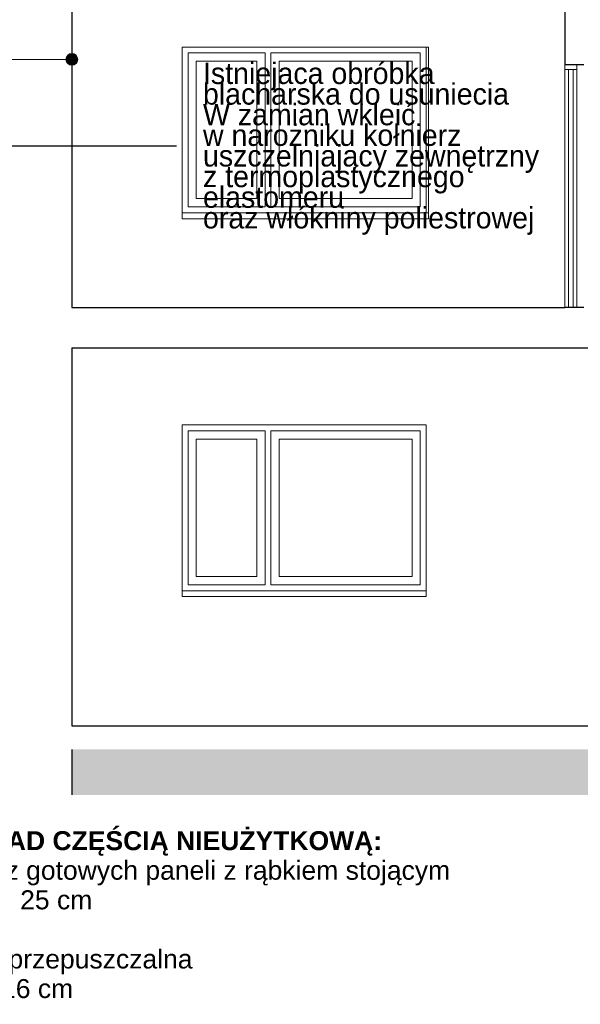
# Model space of a CAD drawing. Extents: x -547885 to -186295, y -25370 to 156194.
# Tile 99 of 256: x -488788 to -484058, y -14682 to -6368. Entities that reach past the tile are written whole.
import ezdxf

# ---------------------------------------------------------------- set-up
doc = ezdxf.new("R2010")
doc.units = 0
doc.header["$MEASUREMENT"] = 0
doc.layers.add('Arch opisy', color=7, linetype='Continuous')
for name, color, linetype, lineweight in [('Arch opisy_Nr_Pióra__1', 7, 'Continuous', 25), ('Arch opisy_Nr_Pióra__21', 7, 'Continuous', 9), ('Arch stropy_Nr_Pióra__1', 7, 'Continuous', 25), ('arch wypelnienia_Nr_Pióra__18', 9, 'Continuous', 15), ('INWENT OPISY_Nr_Pióra__21', 7, 'Continuous', 9), ('INWENT. DRZWI_Nr_Pióra__5', 7, 'Continuous', 13), ('INWENT.ŚCIANY_Nr_Pióra__1', 7, 'Continuous', 25), ('INWENT.ŚCIANY_Nr_Pióra__21', 7, 'Continuous', 9), ('Istniejące schody_Nr_Pióra__5', 7, 'Continuous', 13)]:
    doc.layers.add(name, color=color, linetype=linetype, lineweight=lineweight)
doc.layers.add('INWENT. OKNA_Nr_Pióra__9', color=7, linetype='Continuous', lineweight=9, true_color=0x3dad99)
doc.styles.add('GENERATED_STYLE_10', font='arial.ttf')
doc.styles.add('GENERATED_STYLE_5', font='txt')
doc.dimstyles.new('GENERATED_STYLE__14', dxfattribs={"dimtxt": 0.18, "dimasz": 182.4, "dimexe": 0.18, "dimexo": 0.0625, "dimgap": 0.09, "dimtad": 0, "dimtih": 1, "dimtoh": 1, "dimdec": 4, "dimzin": 0, "dimdsep": 46, "dimcen": 0.09, "dimadec": 0, "dimazin": 0, "dimtfac": 1, "dimtdec": 4, "dimtmove": 0, "dimatfit": 3, "dimldrblk": 'ARROWHEAD_5', "dimfxl": 0, "dimtolj": 1, "dimtzin": 0, "dimarcsym": 0})

# ---------------------------------------------------------------- blocks, each defined once
blk = doc.blocks.new('ARROWHEAD_5')
at = {"color": 0, "linetype": 'Continuous', "lineweight": 0}
blk.add_line((0, 0), (-1, 0), dxfattribs=at)
blk.add_solid([(-1, 0.2679), (0, 0), (-1, -0.2679), (-1, 0.2679)], dxfattribs=at)
blk = doc.blocks.new('Linia_75', base_point=(-488348.3, -6703.7))
at = {"layer": 'Arch opisy_Nr_Pióra__21', "linetype": 'Continuous'}
for points in [[(-489048.3, -6703.7), (-489052.1, -6684.6), (-489063, -6668.3), (-489079.2, -6657.5), (-489098.3, -6653.7), (-489117.5, -6657.5), (-489133.7, -6668.3), (-489144.5, -6684.6), (-489148.3, -6703.7), (-489144.5, -6722.8), (-489133.7, -6739.1), (-489117.5, -6749.9), (-489098.3, -6753.7), (-489079.2, -6749.9), (-489063, -6739.1), (-489052.1, -6722.8)], [(-488298.3, -6703.7), (-488302.1, -6684.6), (-488313, -6668.3), (-488329.2, -6657.5), (-488348.3, -6653.7), (-488367.5, -6657.5), (-488383.7, -6668.3), (-488394.5, -6684.6), (-488398.3, -6703.7), (-488394.5, -6722.8), (-488383.7, -6739.1), (-488367.5, -6749.9), (-488348.3, -6753.7), (-488329.2, -6749.9), (-488313, -6739.1), (-488302.1, -6722.8)]]:
    blk.add_hatch(color=256, dxfattribs=at).paths.add_polyline_path(points, flags=0)
blk.add_line((-488398.3, -6703.7), (-489048.3, -6703.7), dxfattribs=at)
for centre in [(-489098.3, -6703.7), (-488348.3, -6703.7)]:
    blk.add_circle(centre, 50, dxfattribs=at)

msp = doc.modelspace()

# ---------------------------------------------------------------- hatches: boundary and pattern name
at = {"layer": 'arch wypelnienia_Nr_Pióra__18', "linetype": 'Continuous'}
msp.add_hatch(color=256, dxfattribs=at).paths.add_polyline_path([(-488348.3, -12529.6), (-474988.3, -12529.6), (-474988.3, -12913.5), (-488348.3, -12913.5)], flags=0)

# ---------------------------------------------------------------- linework, layer by layer
at = {"layer": 'Arch stropy_Nr_Pióra__1', "linetype": 'Continuous'}
for p, q in [((-488348.3, -8799.6), (-484188.3, -8799.6)), ((-484028.3, -8799.6), (-484188.3, -8799.6)), ((-488348.3, -9139.6), (-481598.3, -9139.6)), ((-488348.3, -12329.6), (-474988.3, -12329.6))]:
    msp.add_line(p, q, dxfattribs=at)
at = {"layer": 'INWENT. DRZWI_Nr_Pióra__5', "linetype": 'Continuous'}
for p, q in [((-484188.3, -8799.6), (-484188.3, -6749.6)), ((-484088.3, -6789.6), (-484188.3, -6789.6)), ((-484158.3, -6789.6), (-484158.3, -8799.6)), ((-484118.3, -6789.6), (-484118.3, -8799.6)), ((-484088.3, -8799.6), (-484088.3, -6749.6))]:
    msp.add_line(p, q, dxfattribs=at)
at = {"layer": 'INWENT. OKNA_Nr_Pióra__9', "linetype": 'Continuous'}
for p, q in [((-487418.3, -6599.6), (-485358.3, -6599.6)), ((-487418.3, -7999.6), (-487418.3, -6599.6)), ((-487368.3, -7949.6), (-487368.3, -6649.6)), ((-486718.3, -6649.6), (-487368.3, -6649.6)), ((-486718.3, -7949.6), (-486718.3, -6649.6)), ((-485408.3, -6649.6), (-486668.3, -6649.6)), ((-486668.3, -7949.6), (-486668.3, -6649.6)), ((-485408.3, -7949.6), (-485408.3, -6649.6)), ((-485358.3, -6599.6), (-485358.3, -7999.6)), ((-487298.3, -7879.6), (-487298.3, -6719.6)), ((-486788.3, -6719.6), (-487298.3, -6719.6)), ((-486788.3, -7879.6), (-486788.3, -6719.6)), ((-486598.3, -7879.6), (-486598.3, -6719.6)), ((-485478.3, -6719.6), (-486598.3, -6719.6)), ((-485478.3, -7879.6), (-485478.3, -6719.6)), ((-486788.3, -7879.6), (-487298.3, -7879.6)), ((-485478.3, -7879.6), (-486598.3, -7879.6)), ((-486718.3, -7949.6), (-487368.3, -7949.6)), ((-485408.3, -7949.6), (-486668.3, -7949.6)), ((-485358.3, -7999.6), (-487418.3, -7999.6)), ((-487418.3, -7999.6), (-485358.3, -7999.6)), ((-487418.3, -11189.6), (-487418.3, -9789.6)), ((-487418.3, -9789.6), (-485358.3, -9789.6)), ((-485358.3, -9789.6), (-485358.3, -11189.6)), ((-487368.3, -11139.6), (-487368.3, -9839.6)), ((-486718.3, -9839.6), (-487368.3, -9839.6)), ((-486718.3, -11139.6), (-486718.3, -9839.6)), ((-485408.3, -9839.6), (-486668.3, -9839.6)), ((-486668.3, -11139.6), (-486668.3, -9839.6)), ((-485408.3, -11139.6), (-485408.3, -9839.6)), ((-487298.3, -11069.6), (-487298.3, -9909.6)), ((-486788.3, -9909.6), (-487298.3, -9909.6)), ((-486788.3, -11069.6), (-486788.3, -9909.6)), ((-486598.3, -11069.6), (-486598.3, -9909.6)), ((-485478.3, -9909.6), (-486598.3, -9909.6)), ((-485478.3, -11069.6), (-485478.3, -9909.6)), ((-486718.3, -11139.6), (-487368.3, -11139.6)), ((-486788.3, -11069.6), (-487298.3, -11069.6)), ((-485408.3, -11139.6), (-486668.3, -11139.6)), ((-485478.3, -11069.6), (-486598.3, -11069.6)), ((-487418.3, -11189.6), (-485358.3, -11189.6)), ((-485358.3, -11189.6), (-487418.3, -11189.6))]:
    msp.add_line(p, q, dxfattribs=at)
at = {"layer": 'INWENT.ŚCIANY_Nr_Pióra__1', "linetype": 'Continuous'}
for p, q in [((-488348.3, -6219.6), (-488348.3, -8799.6)), ((-484188.3, -6219.6), (-484188.3, -6749.6)), ((-484028.3, -6749.6), (-484188.3, -6749.6)), ((-488348.3, -9139.6), (-488348.3, -12329.6)), ((-488348.3, -12529.6), (-488348.3, -12913.5))]:
    msp.add_line(p, q, dxfattribs=at)
at = {"layer": 'INWENT.ŚCIANY_Nr_Pióra__21', "linetype": 'Continuous'}
for p, q in [((-487418.3, -8049.6), (-487418.3, -6599.6)), ((-487418.3, -6599.6), (-485338.3, -6599.6)), ((-485338.3, -8049.6), (-485338.3, -6599.6)), ((-484188.3, -6749.6), (-484188.3, -8799.6)), ((-487418.3, -7999.6), (-485338.3, -7999.6)), ((-487418.3, -8049.6), (-485338.3, -8049.6)), ((-487418.3, -11239.6), (-487418.3, -9789.6)), ((-485358.3, -11239.6), (-485358.3, -9789.6))]:
    msp.add_line(p, q, dxfattribs=at)
at = {"layer": 'Istniejące schody_Nr_Pióra__5', "linetype": 'Continuous'}
for p, q in [((-485358.3, -9789.6), (-487418.3, -9789.6)), ((-485358.3, -11189.6), (-487418.3, -11189.6)), ((-485358.3, -11239.6), (-487418.3, -11239.6))]:
    msp.add_line(p, q, dxfattribs=at)

# ---------------------------------------------------------------- block references
at = {"layer": 'Arch opisy', "linetype": 'Continuous'}
msp.add_blockref('Linia_75', (-488348.3, -6703.7), dxfattribs=at)

# ---------------------------------------------------------------- texts
at = {"layer": 'Arch opisy_Nr_Pióra__1', "linetype": 'Continuous', "insert": (-491268.3, -13220.4), "char_height": 160, "width": 9728.552, "attachment_point": 1, "line_spacing_factor": 0.936452, "style": 'GENERATED_STYLE_10'}
msp.add_mtext('\\A1;{\\fArial|b1|i0|c0|p38;D1 - DACH STROMY NAD CZĘŚCIĄ NIEUŻYTKOWĄ:\\P\\fArial|b0|i0|c0|p38;      - blacha powlekana z gotowych paneli z rąbkiem stojącym\\P      - łaty 3x5 cm min. co 25 cm\\P      - kątrłaty 2,5x4,5 cm\\P      - folia dachowa paroprzepuszczalna\\P      - istniejące krokwie 16 cm}', dxfattribs=at)
at = {"layer": 'INWENT OPISY_Nr_Pióra__21', "linetype": 'Continuous', "insert": (-487242, -7458.3), "char_height": 180, "width": 3049.42, "attachment_point": 4, "line_spacing_factor": 0.580594, "style": 'GENERATED_STYLE_5'}
msp.add_mtext('{Istniejaca obróbka\\Pblacharska do usuniecia\\PW zamian wkleić \\Pw narożniku kołnierz \\Puszczelniający zewnętrzny\\Pz termoplastycznego elastomeru \\Poraz włókniny poliestrowej}', dxfattribs=at)

# ---------------------------------------------------------------- leaders
at = {"layer": 'INWENT OPISY_Nr_Pióra__21', "linetype": 'Continuous', "annotation_type": 0, "has_hookline": 1, "hookline_direction": 1, "text_width": 2897.1}
msp.add_leader([(-488948.3, -7433), (-487466.2, -7433)], dimstyle='GENERATED_STYLE__14', dxfattribs=at)

doc.saveas('drawing.dxf')
